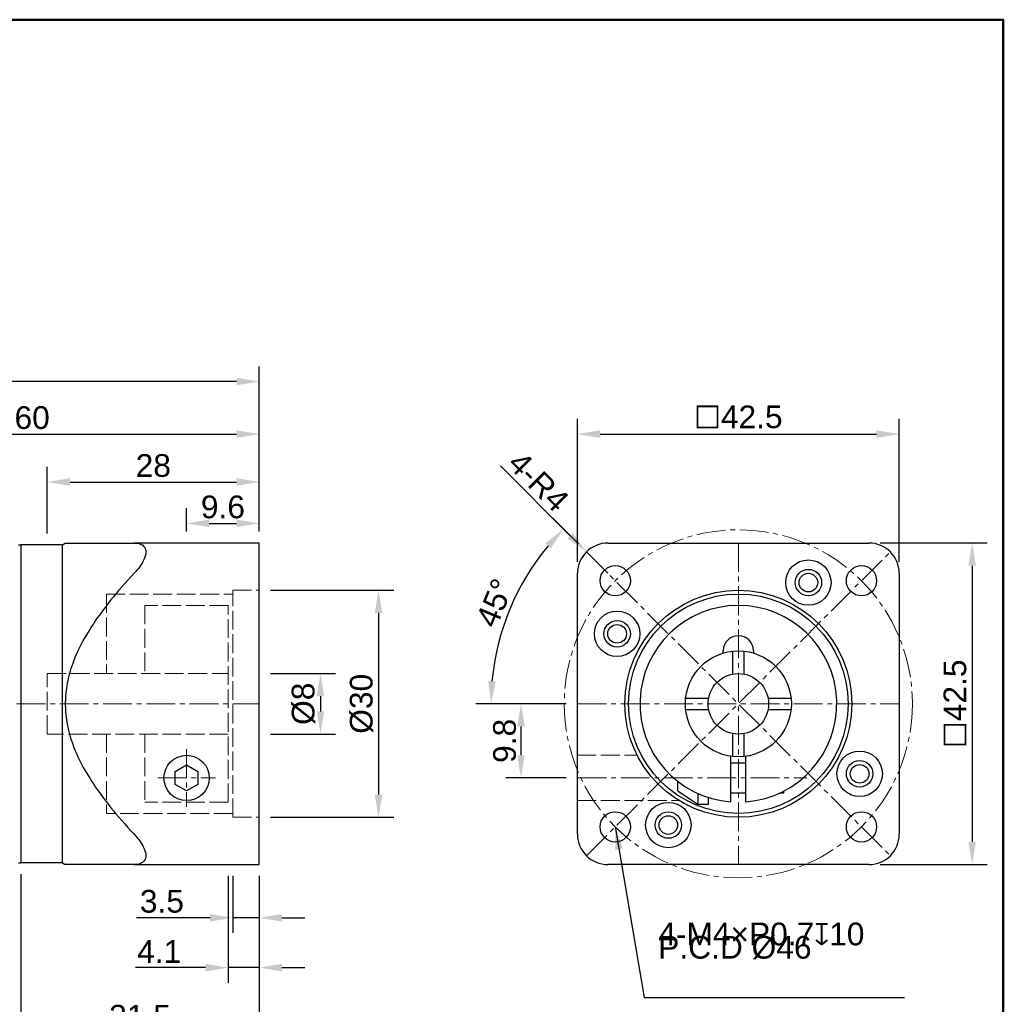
# Model space of a CAD drawing. Header units: millimetres. Extents: x 3252 to 3532, y 771 to 968.
# Tile 4 of 4: x 3402 to 3532, y 837 to 968. Entities that reach past the tile are written whole.
import ezdxf

# ---------------------------------------------------------------- set-up
doc = ezdxf.new("R2010")
doc.units = ezdxf.units.MM
doc.linetypes.add('CENTER2', pattern=[28.575, 19.05, -3.175, 3.175, -3.175])
doc.linetypes.add('DASHED', pattern=[0.2068, 0.1655, -0.0413])
for name, color, linetype, lineweight in [('中心線', 6, 'CENTER2', 5), ('剖面線', 2, 'DASHED', 5), ('圖框', 7, 'Continuous', 50), ('標註', 4, 'Continuous', 13), ('標註2', 3, 'Continuous', 13)]:
    doc.layers.add(name, color=color, linetype=linetype, lineweight=lineweight)
doc.layers.add('產品', color=7, linetype='Continuous')
doc.styles.get("Standard").update_dxf_attribs({"font": 'arial.ttf'})
doc.dimstyles.new('yuetai', dxfattribs={"dimtxt": 3, "dimasz": 3, "dimexe": 2, "dimexo": 1.5, "dimtad": 1, "dimdsep": 46, "dimtxsty": 'Standard', "dimcen": 0, "dimadec": 0, "dimazin": 0, "dimtfac": 1, "dimtmove": 0, "dimatfit": 3, "dimfxl": 1, "dimarcsym": 0})

# ---------------------------------------------------------------- blocks, each defined once
blk = doc.blocks.new('標題欄框 下標註')
at = {"layer": '圖框'}
blk.add_lwpolyline([(2.28, 89.91), (287.28, 89.91), (287.28, 273.91), (2.28, 273.91)], close=True, dxfattribs=at)
blk = doc.blocks.new('*D3')
at = {"layer": 'Defpoints', "color": 0, "transparency": 16777216}
for p in [(3476.85, 897.23), (3479.67, 894.4)]:
    blk.add_point(p, dxfattribs=at)
at = {"layer": '標註', "color": 0, "lineweight": -2, "transparency": 16777216}
for p, q in [((3465.48, 908.59), (3474.72, 899.35)), ((3479.67, 894.4), (3476.85, 897.23))]:
    blk.add_line(p, q, dxfattribs=at)
at = {"layer": '標註', "color": 0, "transparency": 16777216}
blk.add_solid([(3475.08, 899.7), (3474.37, 898.99), (3476.85, 897.23)], dxfattribs=at)
at = {"layer": '標註', "color": 0, "transparency": 16777216, "insert": (3470.54, 906.53), "char_height": 3, "attachment_point": 5, "rotation": 315}
blk.add_mtext('4-R4', dxfattribs=at)
blk = doc.blocks.new('*D4')
at = {"layer": 'Defpoints', "color": 0, "transparency": 16777216}
for p in [(3476.85, 897.23), (3468.62, 893.49), (3475.67, 877.15), (3518.17, 877.15), (3517, 857.07)]:
    blk.add_point(p, dxfattribs=at)
at = {"layer": '標註', "color": 0, "lineweight": -2, "transparency": 16777216}
for p, q in [((3475.79, 898.29), (3472.4, 901.67)), ((3474.17, 877.15), (3462.24, 877.15))]:
    blk.add_line(p, q, dxfattribs=at)
blk.add_arc((3496.92, 877.15), 32.68, 140.2617, 174.7383, dxfattribs=at)
at = {"layer": '標註', "color": 0, "transparency": 16777216}
for points in [[(3471.43, 898.38), (3472.16, 897.7), (3473.82, 900.25)], [(3464.88, 880.12), (3463.88, 880.17), (3464.24, 877.15)]]:
    blk.add_solid(points, dxfattribs=at)
at = {"layer": '標註', "color": 0, "transparency": 16777216, "insert": (3464.75, 890.48), "char_height": 3, "attachment_point": 5, "rotation": 67.5}
blk.add_mtext('45°', dxfattribs=at)
blk = doc.blocks.new('*D6')
at = {"layer": 'Defpoints', "color": 0, "transparency": 16777216}
for p in [(3402.13, 856.15), (3433.63, 855.9), (3433.63, 833.68)]:
    blk.add_point(p, dxfattribs=at)
at = {"layer": '標註2', "color": 0, "lineweight": -2, "transparency": 16777216}
for p, q in [((3402.13, 854.65), (3402.13, 831.68)), ((3433.63, 854.4), (3433.63, 831.68)), ((3405.13, 833.68), (3430.63, 833.68))]:
    blk.add_line(p, q, dxfattribs=at)
at = {"layer": '標註2', "color": 0, "transparency": 16777216}
for points in [[(3405.13, 834.18), (3405.13, 833.18), (3402.13, 833.68)], [(3430.63, 834.18), (3430.63, 833.18), (3433.63, 833.68)]]:
    blk.add_solid(points, dxfattribs=at)
at = {"layer": '標註2', "color": 0, "transparency": 16777216, "insert": (3417.88, 835.84), "char_height": 3, "attachment_point": 5}
blk.add_mtext('31.5', dxfattribs=at)
blk = doc.blocks.new('*D10')
at = {"layer": 'Defpoints', "color": 0, "transparency": 16777216}
for p in [(3433.63, 912.79), (3373.63, 898.4), (3433.63, 898.4)]:
    blk.add_point(p, dxfattribs=at)
at = {"layer": '標註', "color": 0, "lineweight": -2, "transparency": 16777216}
for p, q in [((3373.63, 899.9), (3373.63, 914.79)), ((3433.63, 899.9), (3433.63, 914.79)), ((3376.63, 912.79), (3430.63, 912.79))]:
    blk.add_line(p, q, dxfattribs=at)
at = {"layer": '標註', "color": 0, "transparency": 16777216}
for points in [[(3376.63, 913.29), (3376.63, 912.29), (3373.63, 912.79)], [(3430.63, 913.29), (3430.63, 912.29), (3433.63, 912.79)]]:
    blk.add_solid(points, dxfattribs=at)
at = {"layer": '標註', "color": 0, "transparency": 16777216, "insert": (3403.63, 914.95), "char_height": 3, "attachment_point": 5}
blk.add_mtext('60', dxfattribs=at)
blk = doc.blocks.new('*D11')
at = {"layer": 'Defpoints', "color": 0, "transparency": 16777216}
for p in [(3433.63, 906.46), (3405.63, 898.15), (3433.63, 898.4)]:
    blk.add_point(p, dxfattribs=at)
at = {"layer": '標註', "color": 0, "lineweight": -2, "transparency": 16777216}
for p, q in [((3405.63, 899.65), (3405.63, 908.46)), ((3433.63, 899.9), (3433.63, 908.46)), ((3408.63, 906.46), (3430.63, 906.46))]:
    blk.add_line(p, q, dxfattribs=at)
at = {"layer": '標註', "color": 0, "transparency": 16777216}
for points in [[(3408.63, 906.96), (3408.63, 905.96), (3405.63, 906.46)], [(3430.63, 906.96), (3430.63, 905.96), (3433.63, 906.46)]]:
    blk.add_solid(points, dxfattribs=at)
at = {"layer": '標註', "color": 0, "transparency": 16777216, "insert": (3419.63, 908.62), "char_height": 3, "attachment_point": 5}
blk.add_mtext('28', dxfattribs=at)
blk = doc.blocks.new('*D12')
at = {"layer": 'Defpoints', "color": 0, "transparency": 16777216}
for p in [(3433.63, 900.99), (3424.03, 898.4), (3433.63, 898.4)]:
    blk.add_point(p, dxfattribs=at)
at = {"layer": '標註', "color": 0, "lineweight": -2, "transparency": 16777216}
for p, q in [((3424.03, 899.9), (3424.03, 902.99)), ((3433.63, 899.9), (3433.63, 902.99)), ((3427.03, 900.99), (3430.63, 900.99))]:
    blk.add_line(p, q, dxfattribs=at)
at = {"layer": '標註', "color": 0, "transparency": 16777216}
for points in [[(3427.03, 901.49), (3427.03, 900.49), (3424.03, 900.99)], [(3430.63, 901.49), (3430.63, 900.49), (3433.63, 900.99)]]:
    blk.add_solid(points, dxfattribs=at)
at = {"layer": '標註', "color": 0, "transparency": 16777216, "insert": (3428.83, 903.15), "char_height": 3, "attachment_point": 5}
blk.add_mtext('9.6', dxfattribs=at)
blk = doc.blocks.new('*D13')
at = {"layer": 'Defpoints', "color": 0, "transparency": 16777216}
for p in [(3350.13, 919.74), (3433.63, 898.4), (3350.13, 883.15)]:
    blk.add_point(p, dxfattribs=at)
at = {"layer": '標註', "color": 0, "lineweight": -2, "transparency": 16777216}
for p, q in [((3350.13, 884.65), (3350.13, 921.74)), ((3433.63, 899.9), (3433.63, 921.74)), ((3430.63, 919.74), (3353.13, 919.74))]:
    blk.add_line(p, q, dxfattribs=at)
at = {"layer": '標註', "color": 0, "transparency": 16777216}
for points in [[(3353.13, 920.24), (3353.13, 919.24), (3350.13, 919.74)], [(3430.63, 920.24), (3430.63, 919.24), (3433.63, 919.74)]]:
    blk.add_solid(points, dxfattribs=at)
at = {"layer": '標註', "color": 0, "transparency": 16777216, "insert": (3391.88, 921.9), "char_height": 3, "attachment_point": 5}
blk.add_mtext('83.5', dxfattribs=at)
blk = doc.blocks.new('*D16')
at = {"layer": 'Defpoints', "color": 0, "transparency": 16777216}
for p in [(3468.21, 877.15), (3475.67, 877.15), (3475.67, 867.35)]:
    blk.add_point(p, dxfattribs=at)
at = {"layer": '標註', "color": 0, "lineweight": -2, "transparency": 16777216}
for p, q in [((3474.17, 877.15), (3466.21, 877.15)), ((3468.21, 870.35), (3468.21, 874.15)), ((3474.17, 867.35), (3466.21, 867.35))]:
    blk.add_line(p, q, dxfattribs=at)
at = {"layer": '標註', "color": 0, "transparency": 16777216}
for points in [[(3467.71, 874.15), (3468.71, 874.15), (3468.21, 877.15)], [(3467.71, 870.35), (3468.71, 870.35), (3468.21, 867.35)]]:
    blk.add_solid(points, dxfattribs=at)
at = {"layer": '標註', "color": 0, "transparency": 16777216, "insert": (3466.05, 872.25), "char_height": 3, "attachment_point": 5, "rotation": 90}
blk.add_mtext('9.8', dxfattribs=at)
blk = doc.blocks.new('*D17')
at = {"layer": 'Defpoints', "color": 0, "transparency": 16777216}
for p in [(3518.17, 912.79), (3475.67, 894.4), (3518.17, 894.4)]:
    blk.add_point(p, dxfattribs=at)
at = {"layer": '標註', "color": 0, "lineweight": -2, "transparency": 16777216}
for p, q in [((3475.67, 895.9), (3475.67, 914.79)), ((3518.17, 895.9), (3518.17, 914.79)), ((3478.67, 912.79), (3515.17, 912.79))]:
    blk.add_line(p, q, dxfattribs=at)
at = {"layer": '標註', "color": 0, "transparency": 16777216}
for points in [[(3478.67, 913.29), (3478.67, 912.29), (3475.67, 912.79)], [(3515.17, 913.29), (3515.17, 912.29), (3518.17, 912.79)]]:
    blk.add_solid(points, dxfattribs=at)
at = {"layer": '標註', "color": 0, "transparency": 16777216, "insert": (3496.92, 915.05), "char_height": 3, "attachment_point": 5}
blk.add_mtext('☐42.5', dxfattribs=at)
blk = doc.blocks.new('*D18')
at = {"layer": 'Defpoints', "color": 0, "transparency": 16777216}
for p in [(3514.17, 898.4), (3514.17, 855.9), (3527.81, 855.9)]:
    blk.add_point(p, dxfattribs=at)
at = {"layer": '標註', "color": 0, "lineweight": -2, "transparency": 16777216}
for p, q in [((3515.67, 898.4), (3529.81, 898.4)), ((3527.81, 895.4), (3527.81, 858.9)), ((3515.67, 855.9), (3529.81, 855.9))]:
    blk.add_line(p, q, dxfattribs=at)
at = {"layer": '標註', "color": 0, "transparency": 16777216}
for points in [[(3527.31, 895.4), (3528.31, 895.4), (3527.81, 898.4)], [(3527.31, 858.9), (3528.31, 858.9), (3527.81, 855.9)]]:
    blk.add_solid(points, dxfattribs=at)
at = {"layer": '標註', "color": 0, "transparency": 16777216, "insert": (3525.55, 877.15), "char_height": 3, "attachment_point": 5, "rotation": 90}
blk.add_mtext('☐42.5', dxfattribs=at)
blk = doc.blocks.new('*D20')
at = {"layer": 'Defpoints', "color": 0, "transparency": 16777216}
for p in [(3433.63, 881.15), (3433.63, 873.15), (3441.72, 873.15)]:
    blk.add_point(p, dxfattribs=at)
at = {"layer": '標註', "color": 0, "lineweight": -2, "transparency": 16777216}
for p, q in [((3435.13, 881.15), (3443.72, 881.15)), ((3441.72, 878.15), (3441.72, 876.15)), ((3435.13, 873.15), (3443.72, 873.15))]:
    blk.add_line(p, q, dxfattribs=at)
at = {"layer": '標註', "color": 0, "transparency": 16777216}
for points in [[(3441.22, 878.15), (3442.22, 878.15), (3441.72, 881.15)], [(3441.22, 876.15), (3442.22, 876.15), (3441.72, 873.15)]]:
    blk.add_solid(points, dxfattribs=at)
at = {"layer": '標註', "color": 0, "transparency": 16777216, "insert": (3439.48, 877.15), "char_height": 3, "attachment_point": 5, "rotation": 90}
blk.add_mtext('Ø8', dxfattribs=at)
blk = doc.blocks.new('*D21')
at = {"layer": 'Defpoints', "color": 0, "transparency": 16777216}
for p in [(3433.63, 892.15), (3433.63, 862.15), (3449.39, 862.15)]:
    blk.add_point(p, dxfattribs=at)
at = {"layer": '標註', "color": 0, "lineweight": -2, "transparency": 16777216}
for p, q in [((3435.13, 892.15), (3451.39, 892.15)), ((3449.39, 889.15), (3449.39, 865.15)), ((3435.13, 862.15), (3451.39, 862.15))]:
    blk.add_line(p, q, dxfattribs=at)
at = {"layer": '標註', "color": 0, "transparency": 16777216}
for points in [[(3448.89, 889.15), (3449.89, 889.15), (3449.39, 892.15)], [(3448.89, 865.15), (3449.89, 865.15), (3449.39, 862.15)]]:
    blk.add_solid(points, dxfattribs=at)
at = {"layer": '標註', "color": 0, "transparency": 16777216, "insert": (3447.15, 877.15), "char_height": 3, "attachment_point": 5, "rotation": 90}
blk.add_mtext('Ø30', dxfattribs=at)
blk = doc.blocks.new('*D24')
at = {"layer": 'Defpoints', "color": 0, "transparency": 16777216}
for p in [(3429.53, 855.9), (3433.63, 855.9), (3429.53, 842.28)]:
    blk.add_point(p, dxfattribs=at)
at = {"layer": '標註', "color": 0, "lineweight": -2, "transparency": 16777216}
for p, q in [((3429.53, 854.4), (3429.53, 840.28)), ((3433.63, 854.4), (3433.63, 840.28)), ((3426.53, 842.28), (3417.28, 842.28)), ((3433.63, 842.28), (3429.53, 842.28)), ((3436.63, 842.28), (3439.63, 842.28))]:
    blk.add_line(p, q, dxfattribs=at)
at = {"layer": '標註', "color": 0, "transparency": 16777216}
for points in [[(3426.53, 842.78), (3426.53, 841.78), (3429.53, 842.28)], [(3436.63, 842.78), (3436.63, 841.78), (3433.63, 842.28)]]:
    blk.add_solid(points, dxfattribs=at)
at = {"layer": '標註', "color": 0, "transparency": 16777216, "insert": (3420.41, 844.41), "char_height": 3, "attachment_point": 5}
blk.add_mtext('4.1', dxfattribs=at)
blk = doc.blocks.new('*D25')
at = {"layer": 'Defpoints', "color": 0, "transparency": 16777216}
for p in [(3430.13, 855.9), (3433.63, 855.9), (3430.13, 848.87)]:
    blk.add_point(p, dxfattribs=at)
at = {"layer": '標註', "color": 0, "lineweight": -2, "transparency": 16777216}
for p, q in [((3430.13, 854.4), (3430.13, 846.87)), ((3433.63, 854.4), (3433.63, 846.87)), ((3427.13, 848.87), (3417.4, 848.87)), ((3433.63, 848.87), (3430.13, 848.87)), ((3436.63, 848.87), (3439.63, 848.87))]:
    blk.add_line(p, q, dxfattribs=at)
at = {"layer": '標註', "color": 0, "transparency": 16777216}
for points in [[(3427.13, 849.37), (3427.13, 848.37), (3430.13, 848.87)], [(3436.63, 849.37), (3436.63, 848.37), (3433.63, 848.87)]]:
    blk.add_solid(points, dxfattribs=at)
at = {"layer": '標註', "color": 0, "transparency": 16777216, "insert": (3420.77, 851.03), "char_height": 3, "attachment_point": 5}
blk.add_mtext('3.5', dxfattribs=at)

msp = doc.modelspace()

# ---------------------------------------------------------------- linework, layer by layer
at = {"layer": '中心線', "ltscale": 0.2}
for p, q in [((3496.924, 898.397), (3496.924, 855.897)), ((3476.846, 857.069), (3517.003, 897.225)), ((3476.846, 897.225), (3517.003, 857.069)), ((3350.133, 877.147), (3433.633, 877.147)), ((3475.674, 877.147), (3518.174, 877.147)), ((3424.033, 871.17), (3424.033, 863.523)), ((3420.21, 867.347), (3427.857, 867.347)), ((3475.674, 867.347), (3505.987, 867.347))]:
    msp.add_line(p, q, dxfattribs=at)
msp.add_circle((3496.924, 877.147), 23, dxfattribs=at)
at = {"layer": '剖面線', "ltscale": 15}
for p, q in [((3413.433, 891.647), (3413.433, 881.147)), ((3413.433, 891.647), (3430.133, 891.647)), ((3430.133, 862.147), (3430.133, 892.147)), ((3430.133, 892.147), (3433.633, 892.147)), ((3433.633, 862.147), (3433.633, 892.147)), ((3418.533, 890.147), (3418.533, 881.147)), ((3429.533, 890.147), (3418.533, 890.147)), ((3429.533, 864.147), (3429.533, 890.147)), ((3405.633, 873.147), (3405.633, 881.147)), ((3405.633, 881.147), (3429.533, 881.147)), ((3429.533, 873.147), (3405.633, 873.147)), ((3413.433, 873.147), (3413.433, 862.647)), ((3418.533, 873.147), (3418.533, 864.147)), ((3475.674, 870.347), (3483.554, 870.347)), ((3429.533, 864.147), (3418.533, 864.147)), ((3475.674, 864.347), (3489.104, 864.347)), ((3430.133, 862.647), (3413.433, 862.647)), ((3430.133, 862.147), (3433.633, 862.147))]:
    msp.add_line(p, q, dxfattribs=at)
at = {"layer": '產品'}
for p, q in [((3401.833, 898.147), (3402.133, 898.147)), ((3402.133, 898.147), (3402.133, 856.147)), ((3407.633, 898.147), (3402.133, 898.147)), ((3407.633, 898.147), (3408.006, 898.397)), ((3407.633, 856.147), (3407.633, 898.147)), ((3408.006, 898.397), (3417.115, 898.397)), ((3433.633, 898.397), (3417.115, 898.397)), ((3433.633, 855.897), (3433.633, 898.397)), ((3479.674, 898.397), (3514.174, 898.397)), ((3475.674, 859.897), (3475.674, 894.397)), ((3518.174, 894.397), (3518.174, 859.897)), ((3496.174, 881.076), (3496.174, 884.107)), ((3497.674, 881.076), (3497.674, 884.107)), ((3489.964, 877.897), (3492.995, 877.897)), ((3500.853, 877.897), (3503.884, 877.897)), ((3489.964, 876.397), (3492.995, 876.397)), ((3500.853, 876.397), (3503.884, 876.397)), ((3496.174, 870.187), (3496.174, 873.218)), ((3497.674, 870.187), (3497.674, 873.218)), ((3495.924, 864.185), (3495.924, 870.219)), ((3497.924, 869.297), (3495.924, 869.297)), ((3497.924, 864.185), (3497.924, 870.219)), ((3422.533, 868.201), (3424.033, 869.067)), ((3422.533, 866.493), (3422.533, 868.201)), ((3424.033, 869.067), (3425.533, 868.201)), ((3425.533, 868.201), (3425.533, 866.493)), ((3488.924, 865.627), (3488.924, 866.9)), ((3424.033, 865.627), (3422.533, 866.493)), ((3425.533, 866.493), (3424.033, 865.627)), ((3488.924, 865.627), (3491.624, 863.847)), ((3495.924, 865.397), (3497.924, 865.397)), ((3502.5, 865.397), (3502.924, 865.397)), ((3502.924, 865.397), (3502.924, 865.614)), ((3491.624, 863.847), (3491.624, 865.276)), ((3492.924, 864.778), (3492.924, 863.847)), ((3492.924, 863.847), (3491.624, 863.847)), ((3401.833, 856.147), (3402.133, 856.147)), ((3407.633, 856.147), (3402.133, 856.147)), ((3407.633, 856.147), (3408.006, 855.897)), ((3417.115, 855.897), (3408.006, 855.897)), ((3417.115, 855.897), (3433.633, 855.897)), ((3514.174, 855.897), (3479.674, 855.897))]:
    msp.add_line(p, q, dxfattribs=at)
at = {"layer": '產品', "flags": 128}
for points in [[(3417.115, 898.397), (3417.318, 898.391), (3417.515, 898.371), (3417.704, 898.337), (3417.88, 898.286), (3418.041, 898.22), (3418.185, 898.139), (3418.312, 898.041), (3418.424, 897.919), (3418.518, 897.774), (3418.586, 897.606), (3418.628, 897.421), (3418.641, 897.225), (3418.628, 897.014), (3418.586, 896.784), (3418.518, 896.541), (3418.424, 896.292), (3418.312, 896.047), (3418.185, 895.81), (3418.041, 895.572), (3417.88, 895.33), (3417.704, 895.089), (3417.515, 894.851), (3417.318, 894.62), (3417.115, 894.397)], [(3417.115, 894.397), (3416.684, 893.933), (3416.266, 893.477), (3415.863, 893.028), (3415.472, 892.586), (3415.095, 892.15), (3414.73, 891.721), (3414.378, 891.298), (3414.037, 890.882), (3413.709, 890.47), (3413.391, 890.065), (3413.085, 889.664), (3412.79, 889.268), (3412.505, 888.878), (3412.231, 888.492), (3411.967, 888.11), (3411.713, 887.732), (3411.469, 887.359), (3411.234, 886.989), (3411.008, 886.624), (3410.792, 886.261), (3410.585, 885.902), (3410.387, 885.546), (3410.198, 885.194), (3410.017, 884.844), (3409.844, 884.497), (3409.68, 884.153), (3409.524, 883.811), (3409.377, 883.471), (3409.237, 883.134), (3409.105, 882.799), (3408.981, 882.466), (3408.865, 882.134), (3408.756, 881.805), (3408.655, 881.476), (3408.562, 881.15), (3408.476, 880.825), (3408.397, 880.501), (3408.326, 880.178), (3408.262, 879.856), (3408.205, 879.535), (3408.155, 879.215), (3408.113, 878.896), (3408.077, 878.577), (3408.049, 878.259), (3408.028, 877.941), (3408.014, 877.623), (3408.007, 877.306), (3408.007, 876.988), (3408.014, 876.671), (3408.028, 876.353), (3408.049, 876.035), (3408.077, 875.717), (3408.113, 875.398), (3408.155, 875.079), (3408.205, 874.759), (3408.262, 874.438), (3408.326, 874.116), (3408.397, 873.793), (3408.476, 873.469), (3408.562, 873.144), (3408.655, 872.817), (3408.756, 872.489), (3408.865, 872.16), (3408.981, 871.828), (3409.105, 871.495), (3409.237, 871.16), (3409.377, 870.823), (3409.524, 870.483), (3409.68, 870.141), (3409.844, 869.797), (3410.017, 869.45), (3410.198, 869.1), (3410.387, 868.747), (3410.585, 868.392), (3410.792, 868.033), (3411.008, 867.67), (3411.234, 867.304), (3411.469, 866.935), (3411.713, 866.561), (3411.967, 866.184), (3412.231, 865.802), (3412.505, 865.416), (3412.79, 865.025), (3413.085, 864.63), (3413.391, 864.229), (3413.709, 863.824), (3414.037, 863.412), (3414.378, 862.995), (3414.73, 862.573), (3415.095, 862.144), (3415.472, 861.708), (3415.863, 861.266), (3416.266, 860.817), (3416.684, 860.361), (3417.115, 859.897)], [(3417.115, 859.897), (3417.318, 859.674), (3417.515, 859.443), (3417.704, 859.205), (3417.88, 858.964), (3418.041, 858.722), (3418.185, 858.483), (3418.312, 858.247), (3418.424, 858.001), (3418.518, 857.753), (3418.586, 857.51), (3418.628, 857.28), (3418.641, 857.069), (3418.628, 856.872), (3418.586, 856.687), (3418.518, 856.52), (3418.424, 856.375), (3418.312, 856.253), (3418.185, 856.155), (3418.041, 856.074), (3417.88, 856.008), (3417.704, 855.957), (3417.515, 855.923), (3417.318, 855.903), (3417.115, 855.897)]]:
    msp.add_lwpolyline(points, dxfattribs=at)
at = {"layer": '產品'}
for centre, radius in [((3480.661, 893.41), 2), ((3506.174, 893.168), 3), ((3513.188, 893.41), 2), ((3506.174, 893.168), 1.75), ((3506.174, 893.168), 1.23), ((3496.924, 877.147), 15), ((3496.924, 877.147), 14.5), ((3480.903, 886.397), 3), ((3480.903, 886.397), 1.75), ((3480.903, 886.397), 1.23), ((3496.924, 877.147), 7), ((3496.924, 877.147), 4), ((3512.946, 867.897), 3), ((3424.033, 867.347), 3), ((3512.946, 867.897), 1.75), ((3512.946, 867.897), 1.23), ((3487.674, 861.125), 3), ((3480.661, 860.883), 2), ((3487.674, 861.125), 1.75), ((3513.188, 860.883), 2), ((3487.674, 861.125), 1.23)]:
    msp.add_circle(centre, radius, dxfattribs=at)
for centre, radius, start, end in [((3479.674, 894.397), 4, 90, 180), ((3514.174, 894.397), 4, 0, 90), ((3496.924, 877.147), 13, 274.41173, 265.58827), ((3496.924, 884.147), 2, 0.59343, 179.40657), ((3479.674, 859.897), 4, 180, 270), ((3514.174, 859.897), 4, 270, 0)]:
    msp.add_arc(centre, radius, start, end, dxfattribs=at)
for points, knots in [([(3494.945, 883.861), (3494.944, 883.864), (3494.943, 883.871), (3494.937, 883.922), (3494.929, 883.997), (3494.924, 884.083), (3494.924, 884.142), (3494.924, 884.168)], [0, 0, 0, 0, 0.20970553, 0.41940548, 0.62929545, 0.84078777, 1, 1, 1, 1]), ([(3498.924, 884.168), (3498.924, 884.133), (3498.924, 884.062), (3498.917, 883.969), (3498.909, 883.901), (3498.904, 883.866), (3498.904, 883.863), (3498.904, 883.861)], [0, 0, 0, 0, 0.2204909, 0.4412375, 0.6560137, 0.8668383, 1, 1, 1, 1])]:
    msp.add_open_spline(points, degree=3, knots=knots, dxfattribs=at)

# ---------------------------------------------------------------- block references
at = {"layer": '圖框', "xscale": 0.9827416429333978, "yscale": 0.9827416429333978, "zscale": 0.9827416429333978}
msp.add_blockref('標題欄框 下標註', (3249.599, 698.377), dxfattribs=at)

# ---------------------------------------------------------------- texts
at = {"layer": '標註', "insert": (3486.335, 848.227), "char_height": 3, "width": 25.70174, "attachment_point": 1, "line_spacing_factor": 0.351155}
msp.add_mtext('\\pxsa0.25;4-M4×P0.7{\\fAIGDT|b0|i0|c2|p2;x}10\\PP.C.D Ø46', dxfattribs=at)

# ---------------------------------------------------------------- dimensions: what is measured, and where the dimension line sits
at = {"layer": '標註'}
for base, p1, p2, picture, middle in [((3350.133, 919.738), (3433.633, 898.397), (3350.133, 883.147), '*D13', (3391.883, 921.896)), ((3433.633, 912.794), (3373.633, 898.397), (3433.633, 898.397), '*D10', (3403.633, 914.951)), ((3433.633, 906.464), (3405.633, 898.147), (3433.633, 898.397), '*D11', (3419.633, 908.62)), ((3433.633, 900.993), (3424.033, 898.397), (3433.633, 898.397), '*D12', (3428.833, 903.15)), ((3429.533, 842.278), (3433.633, 855.897), (3429.533, 855.897), '*D24', (3420.407, 844.409)), ((3430.133, 848.874), (3433.633, 855.897), (3430.133, 855.897), '*D25', (3420.767, 851.032))]:
    dim = msp.add_linear_dim(base=base, p1=p1, p2=p2, dimstyle='yuetai', dxfattribs=at)
    dim.commit()
    dim.dimension.update_dxf_attribs({"geometry": picture, "text_midpoint": middle})
dim = msp.add_linear_dim(base=(3518.174, 912.794), p1=(3475.674, 894.397), p2=(3518.174, 894.397), text='☐<>', dimstyle='yuetai', dxfattribs=at)
dim.commit()
dim.dimension.update_dxf_attribs({"geometry": '*D17', "text_midpoint": (3496.924, 915.047)})
dim = msp.add_radius_dim(center=(3479.674, 894.397), mpoint=(3476.846, 897.225), text='4-<>', dimstyle='yuetai', dxfattribs=at)
dim.commit()
dim.dimension.update_dxf_attribs({"geometry": '*D3', "text_midpoint": (3470.543, 906.534)})
dim = msp.add_angular_dim_2l(base=(3468.623, 893.487), line1=((3475.674, 877.147), (3518.174, 877.147)), line2=((3476.846, 897.225), (3517.003, 857.069)), dimstyle='yuetai', override={"dimscale": 0}, dxfattribs=at)
dim.commit()
dim.dimension.update_dxf_attribs({"geometry": '*D4', "text_midpoint": (3464.746, 890.476)})
for base, p1, p2, text, picture, middle in [((3527.807, 855.897), (3514.174, 898.397), (3514.174, 855.897), '☐<>', '*D18', (3525.554, 877.147)), ((3449.387, 862.147), (3433.633, 892.147), (3433.633, 862.147), 'Ø<>', '*D21', (3447.146, 877.147)), ((3441.719, 873.147), (3433.633, 881.147), (3433.633, 873.147), 'Ø<>', '*D20', (3439.478, 877.147))]:
    dim = msp.add_linear_dim(base=base, p1=p1, p2=p2, angle=90, text=text, dimstyle='yuetai', dxfattribs=at)
    dim.commit()
    dim.dimension.update_dxf_attribs({"geometry": picture, "text_midpoint": middle})
dim = msp.add_linear_dim(base=(3468.21, 877.147), p1=(3475.674, 867.347), p2=(3475.674, 877.147), angle=90, dimstyle='yuetai', dxfattribs=at)
dim.commit()
dim.dimension.update_dxf_attribs({"geometry": '*D16', "text_midpoint": (3466.053, 872.247)})
at = {"layer": '標註2'}
dim = msp.add_linear_dim(base=(3433.633, 833.684), p1=(3402.133, 856.147), p2=(3433.633, 855.897), dimstyle='yuetai', dxfattribs=at)
dim.commit()
dim.dimension.update_dxf_attribs({"geometry": '*D6', "text_midpoint": (3417.883, 835.841)})

# ---------------------------------------------------------------- leaders
at = {"layer": '標註', "annotation_type": 0, "has_hookline": 1, "hookline_direction": 0}
msp.add_leader([(3480.661, 860.883), (3484.475, 838.339), (3517.233, 838.339)], dimstyle='yuetai', dxfattribs=at)

doc.saveas('drawing.dxf')
